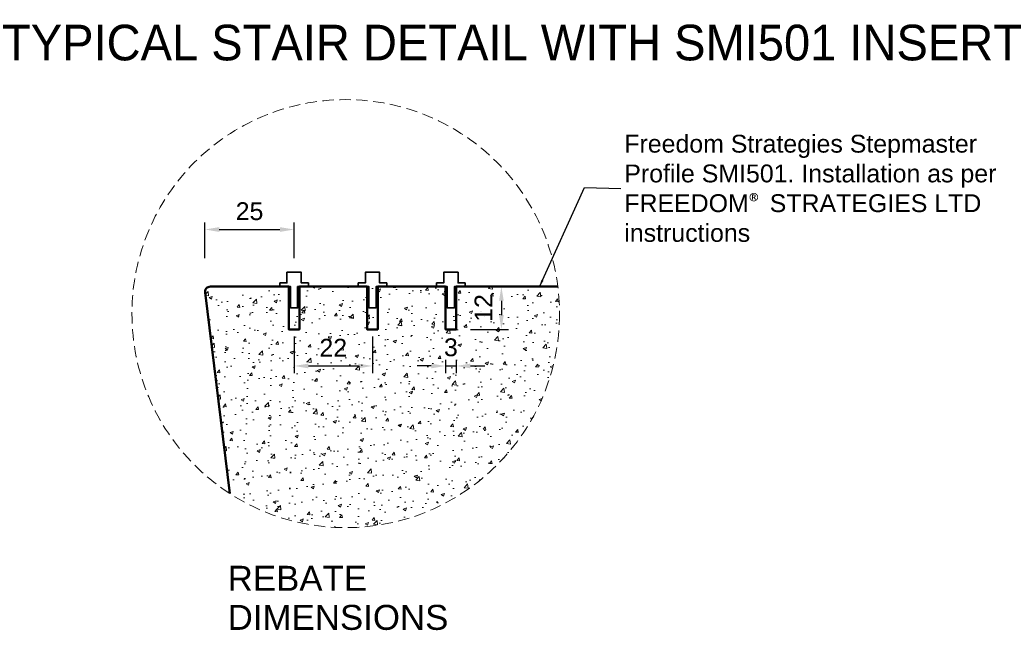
# Model space of a CAD drawing. Header units: millimetres. Extents: x -347 to 646, y -989 to 80.
# Tile 3 of 4: x -52 to 224, y -91 to 80. Entities that reach past the tile are written whole.
import ezdxf

# ---------------------------------------------------------------- set-up
doc = ezdxf.new("R2010")
doc.units = ezdxf.units.MM
doc.linetypes.add('HIDDEN2', pattern=[4.7624999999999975, 3.174999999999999, -1.587499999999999])
for name, color, linetype, lineweight in [('FS-DETAIL', 3, 'Continuous', 35), ('FS-DETAIL-HATCH', 253, 'Continuous', 13), ('FS-DETAIL-THICK', 2, 'Continuous', 50), ('FS-DETAIL-THIN', 8, 'Continuous', 18), ('FS-DIM', 14, 'Continuous', 15), ('FS-TEXT', 7, 'Continuous', 25)]:
    doc.layers.add(name, color=color, linetype=linetype, lineweight=lineweight)
doc.styles.add('Arial', font='arial.ttf', dxfattribs={"height": 2.5})
doc.dimstyles.new('Diagonal_2.5mm Arial', dxfattribs={"dimtxt": 2.5, "dimasz": 2, "dimexe": 1, "dimexo": 2, "dimgap": 1, "dimtad": 0, "dimdec": 0, "dimzin": 0, "dimdsep": 46, "dimtxsty": 'Arial', "dimcen": 2, "dimdle": 4, "dimclrd": 256, "dimclre": 256, "dimclrt": 50, "dimaunit": 1, "dimadec": 0, "dimazin": 0, "dimtfac": 1, "dimtdec": 0, "dimtix": 1, "dimtmove": 2, "dimatfit": 3, "dimfxl": 1, "dimtvp": 1, "dimtolj": 1, "dimtzin": 0, "dimarcsym": 0})
doc.dimstyles.new('Diagonal_2.5mm Arial$7', dxfattribs={"dimtxt": 2.5, "dimasz": 2, "dimexe": 1, "dimexo": 2, "dimgap": 1, "dimtad": 0, "dimdec": 0, "dimzin": 0, "dimdsep": 46, "dimtxsty": 'Arial', "dimcen": 2, "dimdle": 4, "dimclrd": 1, "dimclre": 256, "dimclrt": 7, "dimaunit": 1, "dimadec": 0, "dimazin": 0, "dimtfac": 1, "dimtdec": 0, "dimtix": 1, "dimtmove": 2, "dimatfit": 3, "dimfxl": 1, "dimtvp": 1, "dimtolj": 1, "dimtzin": 0, "dimarcsym": 0})

# ---------------------------------------------------------------- blocks, each defined once
blk = doc.blocks.new('*D0')
at = {"layer": 'Defpoints', "color": 0, "transparency": 16777216}
for p in [(25.11951453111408, 20.98727687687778), (0.1145902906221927, 9.000000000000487), (25.11951453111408, 9.000000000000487)]:
    blk.add_point(p, dxfattribs=at)
at = {"layer": 'FS-DIM', "lineweight": -2, "transparency": 16777216}
for p, q in [((0.114590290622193, 13.00000000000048), (0.1145902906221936, 22.98727687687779)), ((25.11951453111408, 13.00000000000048), (25.11951453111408, 22.98727687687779)), ((4.114590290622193, 20.98727687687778), (21.11951453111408, 20.98727687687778))]:
    blk.add_line(p, q, dxfattribs=at)
at = {"layer": 'FS-DIM', "transparency": 16777216}
for points in [[(4.114590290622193, 21.65394354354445), (4.114590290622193, 20.32061021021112), (0.1145902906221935, 20.98727687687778)], [(21.11951453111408, 21.65394354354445), (21.11951453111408, 20.32061021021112), (25.11951453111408, 20.98727687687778)]]:
    blk.add_solid(points, dxfattribs=at)
at = {"layer": 'FS-DIM', "color": 50, "transparency": 16777216, "insert": (12.61705241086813, 26.0930067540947), "char_height": 5, "attachment_point": 5, "style": 'Arial'}
blk.add_mtext('\\A1;25', dxfattribs=at)
blk = doc.blocks.new('*D7')
at = {"layer": 'Defpoints', "color": 0, "transparency": 16777216}
for p in [(25.11951453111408, -4.967181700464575), (47.11951453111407, -4.967181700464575), (47.11951453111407, -17.26915261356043)]:
    blk.add_point(p, dxfattribs=at)
at = {"layer": 'FS-DIM', "lineweight": -2, "transparency": 16777216}
for p, q in [((25.11951453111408, -8.967181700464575), (25.11951453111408, -19.26915261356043)), ((47.11951453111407, -8.967181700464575), (47.11951453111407, -19.26915261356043)), ((29.11951453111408, -17.26915261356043), (43.11951453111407, -17.26915261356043))]:
    blk.add_line(p, q, dxfattribs=at)
at = {"layer": 'FS-DIM', "transparency": 16777216}
for points in [[(29.11951453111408, -16.60248594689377), (29.11951453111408, -17.9358192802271), (25.11951453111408, -17.26915261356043)], [(43.11951453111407, -16.60248594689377), (43.11951453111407, -17.9358192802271), (47.11951453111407, -17.26915261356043)]]:
    blk.add_solid(points, dxfattribs=at)
at = {"layer": 'FS-DIM', "color": 50, "transparency": 16777216, "insert": (36.11951453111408, -12.15544735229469), "char_height": 5, "attachment_point": 5, "style": 'Arial'}
blk.add_mtext('\\A1;22', dxfattribs=at)
blk = doc.blocks.new('FS_SMI501')
at = {"layer": 'FS-DETAIL', "color": 0}
blk.add_lwpolyline([(-3.999999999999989, 0.9999999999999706), (-1.999999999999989, 0.9999999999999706), (-1.999999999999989, 3.999999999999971), (2.00000000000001, 3.999999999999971), (2.00000000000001, 0.9999999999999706), (4.00000000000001, 0.9999999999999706), (4.00000000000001, -2.93e-14), (1.00000000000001, -2.93e-14), (1.00000000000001, -6.000000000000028), (-0.9999999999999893, -6.000000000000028), (-0.9999999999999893, -3.02e-14), (-3.999999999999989, -3.02e-14)], close=True, dxfattribs=at)
blk = doc.blocks.new('*D9')
at = {"layer": 'Defpoints', "color": 0, "transparency": 16777216}
for p in [(70.6195145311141, 5.000000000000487), (70.6195145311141, -6.999999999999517), (83.2928203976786, -6.999999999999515)]:
    blk.add_point(p, dxfattribs=at)
at = {"layer": 'FS-DIM', "lineweight": -2, "transparency": 16777216}
for p, q in [((74.6195145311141, 5.000000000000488), (85.29282039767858, 5.000000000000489)), ((83.2928203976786, 1.000000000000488), (83.2928203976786, -2.999999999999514)), ((74.6195145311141, -6.999999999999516), (85.29282039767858, -6.999999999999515))]:
    blk.add_line(p, q, dxfattribs=at)
at = {"layer": 'FS-DIM', "transparency": 16777216}
for points in [[(82.62615373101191, 1.000000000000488), (83.95948706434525, 1.000000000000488), (83.2928203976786, 5.000000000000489)], [(82.62615373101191, -2.999999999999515), (83.95948706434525, -2.999999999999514), (83.2928203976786, -6.999999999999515)]]:
    blk.add_solid(points, dxfattribs=at)
at = {"layer": 'FS-DIM', "color": 50, "transparency": 16777216, "insert": (78.2723565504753, -0.999999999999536), "char_height": 5, "attachment_point": 5, "rotation": 90, "style": 'Arial'}
blk.add_mtext('\\A1;12', dxfattribs=at)
blk = doc.blocks.new('*D10')
at = {"layer": 'Defpoints', "color": 0, "transparency": 16777216}
for p in [(67.61951453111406, -11.51381255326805), (70.61951453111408, -11.6672078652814), (70.61951453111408, -17.26915261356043)]:
    blk.add_point(p, dxfattribs=at)
at = {"layer": 'FS-DIM', "lineweight": -2, "transparency": 16777216}
for p, q in [((67.61951453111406, -15.51381255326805), (67.61951453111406, -19.26915261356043)), ((70.61951453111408, -15.6672078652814), (70.61951453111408, -19.26915261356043)), ((63.61951453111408, -17.26915261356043), (59.61951453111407, -17.26915261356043)), ((67.61951453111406, -17.26915261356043), (70.61951453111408, -17.26915261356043)), ((74.61951453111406, -17.26915261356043), (78.61951453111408, -17.26915261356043))]:
    blk.add_line(p, q, dxfattribs=at)
at = {"layer": 'FS-DIM', "transparency": 16777216}
for points in [[(63.61951453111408, -16.60248594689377), (63.61951453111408, -17.9358192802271), (67.61951453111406, -17.26915261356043)], [(74.61951453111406, -16.60248594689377), (74.61951453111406, -17.9358192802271), (70.61951453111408, -17.26915261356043)]]:
    blk.add_solid(points, dxfattribs=at)
at = {"layer": 'FS-DIM', "color": 50, "transparency": 16777216, "insert": (69.11951453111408, -12.06443048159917), "char_height": 5, "attachment_point": 5, "style": 'Arial'}
blk.add_mtext('\\A1;3', dxfattribs=at)

msp = doc.modelspace()

# ---------------------------------------------------------------- hatches: boundary and pattern name
at = {"layer": 'FS-DETAIL-HATCH'}
h = msp.add_hatch(dxfattribs=at)
h.set_pattern_fill('AR-CONC', color=256, scale=0.05)
h.set_pattern_definition([(50, (0, 0), (9.1092334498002, -0.7969542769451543), [0.9525000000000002, -10.4775]), (355, (0, 0), (-1.762171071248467, 9.552842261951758), [0.762, -8.3820292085]), (100.4514447, (0.7591003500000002, -0.066412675), (7.347062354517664, 8.755887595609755), [0.80950044, -8.904512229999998]), (46.1842, (0, 2.54), (13.5539520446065, -2.102116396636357), [1.428749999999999, -15.71625]), (96.63555760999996, (1.129495, 2.364825), (11.87020670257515, 12.37130622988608), [1.214251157, -13.356780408]), (351.18415117, (0, 2.54), (11.87020670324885, 12.37130622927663), [1.1429983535, -12.572986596]), (21, (1.27, 1.905), (7.580719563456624, -5.11325990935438), [0.9525000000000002, -10.4775]), (326, (1.27, 1.905), (3.090101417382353, 9.209398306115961), [0.762, -8.382]), (71.45144499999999, (1.901726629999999, 1.478895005), (10.67082096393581, 4.096138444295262), [0.80950044, -8.904496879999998]), (37.5, (0, 0), (0.1544301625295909, 4.227751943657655), [0, -8.2804, 0, -8.509, 0, -8.41375]), (7.499999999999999, (0, 0), (3.340983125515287, 5.009028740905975), [0, -4.851399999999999, 0, -8.0899, 0, -3.20675]), (327.5, (-2.8321, 0), (6.77952975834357, -0.2864371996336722), [0, -3.175, 0, -9.906, 0, -13.1445]), (317.5, (-4.1021, 0), (7.406459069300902, 1.271324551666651), [0, -4.1275, 0, -6.5786, 0, -9.3345])])
edge = h.paths.add_edge_path()
edge.add_arc((19.99286151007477, -4.321130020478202), 79.69046314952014, 0.8996323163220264, 6.375823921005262)
edge.add_line((99.19042840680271, 4.528464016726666), (86.11529373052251, 4.744256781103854))
edge.add_line((86.11529373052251, 4.744256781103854), (86.11951453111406, -2.999999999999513))
edge.add_line((86.11951453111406, -2.999999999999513), (84.11951453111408, -2.999999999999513))
edge.add_line((84.11951453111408, -2.999999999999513), (84.11583834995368, 4.777255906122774))
edge.add_line((84.11583834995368, 4.777255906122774), (81.11665527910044, 4.826754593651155))
edge.add_line((81.11665527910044, 4.826754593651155), (56.11951453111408, 5.000000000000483))
edge.add_line((56.11951453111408, 5.000000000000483), (56.11951453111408, -2.999999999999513))
edge.add_line((56.11951453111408, -2.999999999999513), (54.11951453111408, -2.999999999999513))
edge.add_line((54.11951453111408, -2.999999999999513), (54.11951453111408, 5.000000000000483))
edge.add_line((54.11951453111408, 5.000000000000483), (51.11951453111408, 5.000000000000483))
edge.add_line((51.11951453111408, 5.000000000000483), (26.11951453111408, 5.000000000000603))
edge.add_line((26.11951453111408, 5.000000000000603), (26.11951453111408, -2.999999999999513))
edge.add_line((26.11951453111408, -2.999999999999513), (24.11951453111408, -2.999999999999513))
edge.add_line((24.11951453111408, -2.999999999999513), (24.11951453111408, 5.000000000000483))
edge.add_line((24.11951453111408, 5.000000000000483), (21.11951453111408, 5.000000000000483))
edge.add_line((21.11951453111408, 5.000000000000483), (1.61951453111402, 5.000000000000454))
edge.add_arc((1.619514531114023, 3.500000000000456), 1.499999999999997, 90.0000000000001, 188.1301023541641)
edge.add_line((0.134590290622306, 3.287867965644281), (7.081495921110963, -53.01225132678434))
edge.add_arc((39.61886159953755, -2.532869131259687), 60.0570411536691, 237.1954901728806, 359.4876364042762)

# ---------------------------------------------------------------- linework, layer by layer
at = {"layer": 'FS-DETAIL-THICK', "flags": 128}
msp.add_lwpolyline([(7.081495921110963, -53.01225132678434), (0.1345902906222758, 3.287867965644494, -0.4564120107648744), (1.619514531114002, 5.000000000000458), (23.61951453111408, 5.000000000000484), (23.61951453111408, -6.999999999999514), (26.61951453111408, -6.999999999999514), (26.61951453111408, 5.000000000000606), (45.61951453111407, 5.000000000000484), (45.61951453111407, -6.999999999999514), (48.61951453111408, -6.999999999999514), (48.61951453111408, 5.000000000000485), (67.61951453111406, 5.000000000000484), (67.61951453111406, -6.999999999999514), (70.61951453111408, -6.999999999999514), (70.61951453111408, 5.000000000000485), (99.19042840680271, 5.035211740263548)], format="xyb", dxfattribs=at)
at = {"layer": 'FS-DETAIL-THIN', "linetype": 'HIDDEN2'}
msp.add_circle((39.61519809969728, -2.598381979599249), 60, dxfattribs=at)

# ---------------------------------------------------------------- block references
at = {"layer": 'FS-DETAIL'}
for p in [(25.11951453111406, 5.000000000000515), (47.11951453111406, 5.000000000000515), (69.11951453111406, 5.000000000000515)]:
    msp.add_blockref('FS_SMI501', p, dxfattribs=at)

# ---------------------------------------------------------------- texts
at = {"layer": 'FS-TEXT', "color": 7, "line_spacing_factor": 0.9385317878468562, "style": 'Arial', "bg_fill": 3, "box_fill_scale": 1.25, "bg_fill_color": 7, "bg_fill_transparency": 0}
for s, insert, char_height, width, attachment_point in [('TYPICAL STAIR DETAIL WITH SMI501 INSERT', (86.26961127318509, 73.33493214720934), 10, 307.8521249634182, 5), ('REBATE \\PDIMENSIONS', (6.483409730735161, -73.2934973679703), 7, 67.3248537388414, 1)]:
    msp.add_mtext(s, dxfattribs=dict(at, insert=insert, char_height=char_height, width=width, attachment_point=attachment_point))
at = {"layer": 'FS-TEXT', "color": 7, "insert": (117.780937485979, 32.50682083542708), "char_height": 5, "width": 114.8526825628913, "attachment_point": 4, "style": 'Arial'}
msp.add_mtext('Freedom Strategies Stepmaster Profile SMI501. Installation as per FREEDOM{\\fCalibri|b0|i0|c0|p34;\\C256;®} STRATEGIES LTD instructions', dxfattribs=at)

# ---------------------------------------------------------------- dimensions: what is measured, and where the dimension line sits
at = {"layer": 'FS-DIM'}
dim = msp.add_linear_dim(base=(25.11951453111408, 20.98727687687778), p1=(0.1145902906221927, 9.000000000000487), p2=(25.11951453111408, 9.000000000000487), dimstyle='Diagonal_2.5mm Arial', dxfattribs=at)
dim.commit()
dim.dimension.update_dxf_attribs({"geometry": '*D0', "text_midpoint": (12.61705241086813, 26.0930067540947)})
dim = msp.add_linear_dim(base=(83.2928203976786, -6.999999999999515), p1=(70.61951453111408, 5.000000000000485), p2=(70.61951453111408, -6.999999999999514), angle=90, dimstyle='Diagonal_2.5mm Arial', dxfattribs=at)
dim.commit()
dim.dimension.update_dxf_attribs({"geometry": '*D9', "text_midpoint": (78.2723565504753, -0.999999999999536)})
for base, p1, p2, picture, middle in [((47.11951453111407, -17.26915261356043), (25.11951453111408, -4.967181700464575), (47.11951453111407, -4.967181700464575), '*D7', (36.11951453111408, -12.15544735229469)), ((70.61951453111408, -17.26915261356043), (67.61951453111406, -11.51381255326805), (70.61951453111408, -11.6672078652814), '*D10', (69.11951453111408, -12.06443048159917))]:
    dim = msp.add_linear_dim(base=base, p1=p1, p2=p2, dimstyle='Diagonal_2.5mm Arial', dxfattribs=at)
    dim.commit()
    dim.dimension.update_dxf_attribs({"geometry": picture, "text_midpoint": middle, "dimtype": 160})

# ---------------------------------------------------------------- leaders
at = {"layer": 'FS-TEXT', "annotation_type": 0, "has_hookline": 1, "hookline_direction": 1, "text_width": 103.9972714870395}
msp.add_leader([(93.98525996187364, 4.956205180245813), (106.6316477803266, 32.75682083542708), (116.780937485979, 32.50682083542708)], dimstyle='Diagonal_2.5mm Arial$7', override={"dimscale": 0}, dxfattribs=at)

doc.saveas('drawing.dxf')
